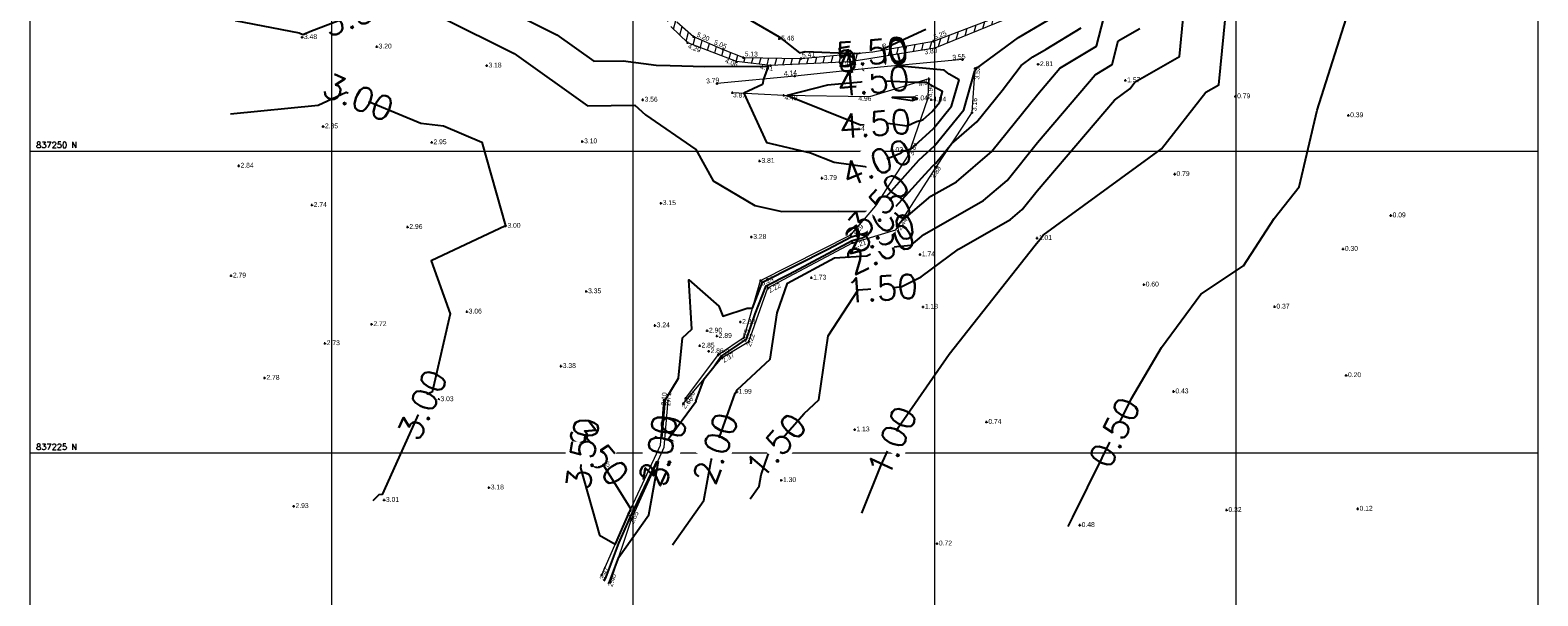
# Model space of a CAD drawing. Header units: metres. Extents: x 560229 to 560896, y 835884 to 837467.
# Tile 4 of 7: x 560700 to 560825, y 837213 to 837260. Entities that reach past the tile are written whole.
import ezdxf
from ezdxf.lldxf.tags import DXFTag

# ---------------------------------------------------------------- set-up
doc = ezdxf.new("R2010")
doc.units = ezdxf.units.M
doc.header["$PDMODE"] = 2
doc.header["$PDSIZE"] = 0.1
doc.layers.add('Bank Bottom', color=7, linetype='Continuous', lineweight=9, true_color=0xffa500)
doc.layers.add('Bank Top', color=7, linetype='Continuous', lineweight=9, true_color=0xc7c074)
for name, color, linetype, lineweight in [('Contour_Line', 8, 'Continuous', 9), ('Contour_Text', 8, 'Continuous', 9), ('Elev Surface', 5, 'Continuous', 9), ('Grid', 8, 'Continuous', 9), ('Topo_Point', 7, 'Continuous', 9), ('Wall', 7, 'Continuous', 9), ('Wall_Hatch', 6, 'Continuous', 9)]:
    doc.layers.add(name, color=color, linetype=linetype, lineweight=lineweight)
doc.styles.add('0.3mm', font='micross.ttf', dxfattribs={"height": 0.5})
doc.styles.get("Standard").update_dxf_attribs({"font": 'simplex.shx'})
tags = doc.linetypes.add('Dashed 3-1', pattern=[2, 1.5, -0.5]).pattern_tags.tags
tags[6:7] = [DXFTag(74, 4), DXFTag(75, 0), DXFTag(340, '0'), DXFTag(46, 1.0), DXFTag(50, 0.0), DXFTag(44, 0.0), DXFTag(45, 0.0)]
tags[4:5] = [DXFTag(74, 4), DXFTag(75, 0), DXFTag(340, '0'), DXFTag(46, 1.0), DXFTag(50, 0.0), DXFTag(44, 0.0), DXFTag(45, 0.0)]

msp = doc.modelspace()

# ---------------------------------------------------------------- hatches: boundary and pattern name
at = {"layer": 'Wall_Hatch'}
h = msp.add_hatch(dxfattribs=at)
h.set_pattern_fill('ANSI31', color=256, scale=0.2, angle=30)
h.paths.add_polyline_path([(560742.61, 837284.26), (560742.03, 837284.11), (560741.79, 837284.75), (560741.84, 837284.81), (560739.17, 837292.48), (560736.38, 837300.35), (560733.73, 837308.18), (560732.98, 837312.29), (560732.74, 837316.36), (560732.99, 837319.79), (560733.77, 837321.23), (560735.72, 837323.02), (560738.69, 837325.84), (560743.56, 837330.79), (560747.26, 837334.01), (560749.62, 837335.42), (560750.77, 837336.61), (560750.53, 837337.15), (560753.34, 837339.06), (560758.79, 837340.62), (560763.46, 837340.9), (560769.97, 837340.23), (560773.39, 837339.25), (560776.99, 837337.55), (560781.78, 837333.93), (560786.98, 837328.23), (560789.58, 837324.35), (560792.19, 837319.41), (560794.62, 837313.16), (560796.16, 837307.14), (560796.11, 837303.13), (560795.33, 837292.84), (560794.26, 837279.32), (560792.7, 837271.55), (560790.91, 837267.44), (560787.29, 837263.48), (560786.73, 837263.44), (560780.85, 837260.89), (560775.01, 837258.53), (560767.96, 837257.38), (560761.39, 837257.07), (560758.57, 837257.41), (560754.53, 837258.97), (560753.13, 837260.31), (560752.03, 837262.01), (560749.18, 837266.71), (560746.28, 837273.01), (560744.4, 837277.56), (560742.39, 837282.8), (560743.14, 837283), (560745.37, 837276.56), (560748.97, 837268.18), (560753.03, 837261.53), (560753.62, 837260.7), (560755.01, 837259.47), (560757.47, 837258.42), (560759.14, 837257.74), (560763.91, 837257.66), (560769.86, 837258.21), (560774.89, 837259.1), (560782.03, 837261.81), (560788.45, 837265.65), (560790.15, 837267.69), (560791.96, 837271.73), (560793.3, 837278.13), (560794.03, 837284.91), (560794.09, 837289.89), (560794.51, 837295.26), (560795.3, 837300.27), (560795.39, 837307), (560793.7, 837314.37), (560790.62, 837321.29), (560788.84, 837324.44), (560784.02, 837330.66), (560780.74, 837333.81), (560776.73, 837336.89), (560774.69, 837337.91), (560770.42, 837339.35), (560766.92, 837339.74), (560763.53, 837340.05), (560760.13, 837339.78), (560758, 837339.55), (560754.08, 837338.53), (560751.54, 837336.72), (560748.1, 837333.58), (560743.82, 837329.6), (560738.7, 837325.01), (560734.18, 837320.83), (560733.72, 837320.04), (560733.42, 837318.41), (560733.51, 837314.99), (560733.48, 837312.38), (560734.16, 837308.5), (560737.35, 837299.11), (560740.47, 837290.22), (560742.16, 837285.5)])

# ---------------------------------------------------------------- linework, layer by layer
at = {"layer": 'Contour_Line', "linetype": 'Continuous', "lineweight": -3}
for points in [[(560768.95, 837220.01), (560770.53, 837223.93), (560772, 837227.14), (560776.18, 837233.18), (560783.33, 837242.21), (560783.7, 837242.68), (560784, 837243.02), (560793.79, 837250.17), (560797.47, 837254.87), (560798.55, 837255.49), (560799.49, 837265.08)], [(560759.7, 837221.2), (560760.44, 837222.25), (560760.61, 837223.19), (560761.2, 837224.85), (560764.16, 837228.27), (560765.38, 837229.4), (560766.15, 837234.68), (560768.64, 837238.49), (560772.21, 837238.74), (560773.88, 837239.57), (560776.97, 837241.87), (560781.29, 837244.32), (560782.25, 837245.15), (560782.25, 837245.15), (560783.5, 837246.7), (560789.89, 837254.22), (560791.17, 837255.15), (560791.62, 837255.73), (560795.28, 837257.82), (560795.87, 837263.86)], [(560762.33, 837244.98), (560767.03, 837245.03), (560769.7, 837244.98), (560769.7, 837244.97), (560770.2, 837245.36), (560770.2, 837245.37), (560770.2, 837245.37), (560770.49, 837245.69), (560773.68, 837249.24), (560773.68, 837249.24), (560774.99, 837250.42), (560777.41, 837253.4), (560778.33, 837256.63), (560778.33, 837256.62), (560778.33, 837256.63), (560778.5, 837256.85), (560781.94, 837259.41), (560785.7, 837261.61), (560786.45, 837262.83), (560786.74, 837263.44), (560786.74, 837263.44)], [(560786.05, 837218.89), (560786.44, 837219.67), (560791.3, 837229.51), (560793.79, 837233.73), (560797.05, 837238.14), (560800.61, 837240.5), (560803.15, 837244.41), (560805.21, 837247.04), (560806.71, 837253.38), (560809.65, 837262.7)], [(560716.99, 837260.82), (560722.31, 837259.78), (560722.61, 837259.65), (560723.32, 837259.94), (560729.44, 837262.27), (560732.62, 837261.81), (560738.57, 837258.85), (560740.12, 837258.07), (560746.21, 837253.75), (560750.14, 837253.79), (560751.01, 837252.99), (560755.18, 837250.12), (560756.64, 837247.53), (560760.08, 837245.49), (560762.33, 837244.98), (560762.33, 837244.98)], [(560739.7, 837261.62), (560743.66, 837259.62), (560746.74, 837257.44), (560749.17, 837257.47), (560751.89, 837257.1), (560753.05, 837257.09), (560755.94, 837257.01), (560755.94, 837257.01), (560758.23, 837257.02), (560758.23, 837257.02), (560761.19, 837257), (560760.79, 837255.96), (560760.73, 837255.5), (560759.16, 837254.78), (560759.16, 837254.78), (560761.05, 837250.71), (560764.69, 837249.84), (560766.67, 837249.08), (560769.41, 837248.7), (560772.22, 837249.86), (560772.38, 837249.99), (560772.38, 837249.99), (560773, 837250.17), (560773, 837250.17), (560773.04, 837250.19), (560774.89, 837251.85), (560776.4, 837253.72), (560777.03, 837255.9), (560777.03, 837255.9)], [(560747.96, 837214.16), (560748.05, 837214.37), (560748.05, 837214.37), (560748.81, 837216.37), (560748.8, 837216.33), (560748.81, 837216.35), (560751.29, 837219.87), (560752.13, 837224.49), (560752.09, 837224.4), (560752.54, 837225.41), (560752.55, 837225.46), (560752.55, 837225.46), (560752.61, 837225.98), (560752.61, 837225.93), (560752.82, 837226.02), (560755.21, 837229.29), (560755.19, 837229.29), (560755.88, 837231.12), (560756.69, 837232.13), (560757.27, 837232.98), (560758.01, 837233.48), (560759.38, 837234.41), (560759.38, 837234.41), (560760.12, 837236.5), (560761.01, 837238.84), (560761.01, 837238.84), (560761.01, 837238.84), (560762.94, 837239.81), (560768.14, 837242.58), (560768.14, 837242.58), (560771.51, 837243.46), (560771.68, 837243.59), (560771.68, 837243.59), (560771.68, 837243.59), (560772.23, 837244.19), (560774.67, 837246.25), (560776.81, 837247.46), (560779.75, 837249.99), (560779.74, 837249.99), (560783.55, 837254.7), (560785.38, 837256.85), (560788.42, 837258.67), (560789.2, 837261.77)], [(560757.44, 837262.16), (560762.11, 837259.45), (560763.79, 837258.12), (560764.26, 837258.25), (560768.37, 837258.07), (560768.34, 837258.07), (560768.38, 837258.07), (560769.81, 837258.19), (560769.81, 837258.19), (560769.95, 837258.21), (560769.95, 837258.21), (560770.42, 837258.31), (560774.26, 837260.09)], [(560747.6, 837214.36), (560747.72, 837214.64), (560747.72, 837214.64), (560748.82, 837217.53), (560749.77, 837219.7), (560749.77, 837219.7), (560751.83, 837223.97), (560752.16, 837224.69), (560752.29, 837225.61), (560752.29, 837225.61), (560752.4, 837226.47), (560752.64, 837229.36), (560752.64, 837229.36), (560752.64, 837229.36), (560753.74, 837231.18), (560754.08, 837234.52), (560754.85, 837235.24), (560754.6, 837239.34), (560757.09, 837237.16), (560757.43, 837236.33), (560759.44, 837236.98), (560759.89, 837236.99), (560759.9, 837236.99), (560760.71, 837239.13), (560760.71, 837239.13), (560760.71, 837239.13), (560766.14, 837241.86), (560768.07, 837242.88), (560768.07, 837242.88), (560769.32, 837243.21), (560770.94, 837244.48), (560770.94, 837244.48), (560770.94, 837244.48), (560774.21, 837248.07), (560774.83, 837248.76), (560774.84, 837248.76), (560775.09, 837248.99), (560776.38, 837250.58), (560776.4, 837250.6), (560778.49, 837252.41), (560778.49, 837252.41), (560780.59, 837255.01), (560782.17, 837257.09), (560783.12, 837257.79), (560784.23, 837258.44), (560787.14, 837260.19)], [(560753.26, 837217.38), (560755.86, 837221.06), (560756.47, 837224.36), (560758.46, 837229.95), (560758.52, 837230.03), (560758.52, 837230.03), (560758.55, 837230.12), (560758.56, 837230.12), (560758.63, 837230.23), (560761.36, 837232.75), (560761.92, 837236.59), (560761.94, 837236.61), (560762.8, 837239.05), (560766.69, 837241.14), (560769.37, 837241.33), (560770.67, 837241.97), (560773.03, 837242.19), (560774.08, 837243.08), (560779.05, 837245.89), (560781, 837247.57), (560781, 837247.57), (560783.53, 837250.7), (560788.29, 837256.31), (560789.7, 837257.16), (560790.2, 837259.12), (560792, 837260.15)], [(560777.03, 837255.9), (560776.19, 837256.36), (560775.78, 837256.7), (560771.88, 837257.06), (560772.12, 837257.5), (560772.1, 837257.5), (560771.97, 837258.03)], [(560716.6, 837253.09), (560723.88, 837253.79), (560726.2, 837254.87), (560732.38, 837252.3), (560734.28, 837252.09), (560737.46, 837250.74), (560739.42, 837243.79), (560733.26, 837240.89), (560734.82, 837236.5), (560733.33, 837230.03), (560732.93, 837229.89), (560729.18, 837221.56), (560728.92, 837221.53), (560728.41, 837221.03)]]:
    msp.add_lwpolyline(points, dxfattribs=at)
for points in [[(560772.72, 837252.08), (560773.48, 837252.43), (560773.8, 837252.52), (560773.8, 837252.51), (560774.04, 837252.61), (560774.78, 837253.28), (560775.4, 837254.03), (560775.65, 837254.92), (560774.57, 837255.51), (560774.57, 837255.51), (560774.5, 837255.6), (560774.5, 837255.6), (560774.26, 837255.67), (560773.43, 837255.66), (560770.08, 837255.81), (560766.11, 837255.46), (560762.77, 837254.61), (560762.79, 837254.61), (560768.85, 837252.17), (560770.91, 837252.33), (560772.72, 837252.08)], [(560773.15, 837254.18), (560773.55, 837254.36), (560773.27, 837254.45), (560771.46, 837254.42), (560773.15, 837254.18)], [(560745.64, 837223.76), (560747.19, 837218.17), (560748.51, 837217.43), (560748.55, 837217.52), (560749.63, 837219.98), (560749.63, 837219.98), (560749.77, 837220.27), (560749.79, 837220.36), (560747.4, 837224.19), (560747.46, 837224.61), (560745.99, 837226.42), (560745.64, 837223.76)]]:
    msp.add_lwpolyline(points, close=True, dxfattribs=at)
at = {"layer": 'Grid'}
for p, q in [((560725, 837200), (560725, 837375)), ((560750, 837200), (560750, 837375)), ((560775, 837200), (560775, 837375)), ((560800, 837200), (560800, 837375)), ((560700, 837250), (560825, 837250)), ((560700, 837225), (560825, 837225))]:
    msp.add_line(p, q, dxfattribs=at)
at = {"layer": 'Grid', "flags": 128}
msp.add_lwpolyline([(560825, 837375), (560825, 837200), (560700, 837200), (560700, 837375)], close=True, dxfattribs=at)
at = {"layer": 'Topo_Point'}
for p in [(560722.55, 837259.42), (560754.53, 837258.97), (560755.01, 837259.47), (560762.11, 837259.3), (560774.89, 837259.1), (560728.74, 837258.64), (560757.47, 837258.42), (560758.57, 837257.41), (560759.14, 837257.74), (560763.91, 837257.66), (560769.86, 837258.21), (560775.01, 837258.53), (560777.31, 837257.57), (560737.85, 837257.07), (560761.39, 837257.07), (560763.39, 837256.21), (560767.96, 837257.38), (560770.51, 837256.94), (560778.35, 837256.84), (560783.57, 837257.18), (560756.95, 837255.59), (560774.52, 837255.99), (560790.8, 837255.85), (560750.79, 837254.24), (560758.23, 837254.83), (560762.49, 837254.61), (560769.58, 837254.49), (560773.19, 837254.35), (560774.45, 837254.4), (560774.71, 837254.25), (560799.92, 837254.52), (560778.09, 837253.19), (560809.29, 837252.95), (560724.29, 837252.03), (560768.73, 837251.82), (560733.29, 837250.71), (560745.78, 837250.79), (560772.31, 837250.06), (560717.29, 837248.77), (560760.48, 837249.17), (560772.8, 837249.6), (560765.65, 837247.75), (560775.12, 837248.65), (560794.89, 837248.08), (560723.36, 837245.52), (560752.3, 837245.67), (560770.12, 837245.46), (560731.29, 837243.7), (560739.42, 837243.79), (560812.81, 837244.66), (560759.8, 837242.88), (560768.03, 837243.06), (560768.18, 837242.4), (560771.77, 837243.48), (560783.48, 837242.78), (560773.78, 837241.43), (560808.85, 837241.88), (560716.66, 837239.67), (560760.56, 837239.27), (560761.17, 837238.68), (560764.77, 837239.5), (560792.34, 837238.93), (560746.11, 837238.37), (560736.21, 837236.69), (560774.03, 837237.09), (560803.18, 837237.1), (560728.31, 837235.65), (560751.8, 837235.55), (560756.13, 837235.11), (560758.88, 837235.84), (560724.44, 837234.07), (560755.51, 837233.87), (560756.94, 837234.67), (560759.19, 837234.58), (560759.59, 837234.22), (560756.26, 837233.41), (560757.07, 837233.15), (560757.37, 837232.89), (560719.44, 837231.2), (560744.01, 837232.18), (560809.11, 837231.42), (560758.59, 837230.04), (560794.8, 837230.08), (560733.87, 837229.43), (560752.55, 837229.36), (560752.91, 837229.33), (560754.15, 837229.06), (560754.35, 837229.52), (560779.29, 837227.55), (560768.36, 837226.93), (560752.25, 837225.63), (560752.57, 837225.46), (560746.82, 837224.01), (560752.12, 837224.62), (560762.27, 837222.73), (560738.04, 837222.12), (560721.85, 837220.58), (560729.35, 837221.09), (560749.63, 837220), (560799.2, 837220.26), (560810.07, 837220.36), (560749.87, 837219.5), (560787.03, 837219.01), (560775.19, 837217.48), (560747.4, 837214.89), (560748.12, 837214.32)]:
    msp.add_point(p, dxfattribs=at)

# ---------------------------------------------------------------- texts
at = {"layer": 'Elev Surface', "style": '0.3mm'}
for s, p in [('3.48', (560722.7, 837259.27)), ('3.20', (560728.89, 837258.49)), ('5.46', (560762.26, 837259.15)), ('3.18', (560738, 837256.92)), ('2.81', (560783.72, 837257.03)), ('1.57', (560790.95, 837255.7)), ('3.56', (560750.94, 837254.09)), ('5.04', (560773.34, 837254.2)), ('4.84', (560774.86, 837254.1)), ('0.79', (560800.07, 837254.37)), ('0.39', (560809.44, 837252.8)), ('2.85', (560724.44, 837251.88)), ('4.43', (560768.88, 837251.67)), ('2.95', (560733.44, 837250.56)), ('3.10', (560745.93, 837250.64)), ('4.02', (560771.28, 837249.92)), ('2.84', (560717.44, 837248.62)), ('3.81', (560760.63, 837249.02)), ('3.79', (560765.8, 837247.6)), ('0.79', (560795.04, 837247.93)), ('2.74', (560723.51, 837245.37)), ('3.15', (560752.45, 837245.52)), ('2.96', (560731.44, 837243.55)), ('3.00', (560739.57, 837243.64)), ('0.09', (560812.96, 837244.51)), ('3.28', (560759.95, 837242.73)), ('1.01', (560783.63, 837242.63)), ('1.74', (560773.93, 837241.28)), ('0.30', (560809, 837241.73)), ('2.79', (560716.81, 837239.52)), ('1.73', (560764.92, 837239.35)), ('0.60', (560792.49, 837238.78)), ('3.35', (560746.26, 837238.22)), ('3.06', (560736.36, 837236.54)), ('1.18', (560774.18, 837236.94)), ('0.37', (560803.33, 837236.95)), ('2.72', (560728.46, 837235.5)), ('3.24', (560751.95, 837235.4)), ('2.90', (560756.28, 837234.96)), ('2.88', (560759.03, 837235.69)), ('2.73', (560724.59, 837233.92)), ('2.85', (560755.66, 837233.72)), ('2.89', (560757.09, 837234.52)), ('2.86', (560756.41, 837233.26)), ('2.78', (560719.59, 837231.05)), ('3.38', (560744.16, 837232.03)), ('0.20', (560809.26, 837231.27)), ('1.99', (560758.74, 837229.89)), ('0.43', (560794.95, 837229.93)), ('3.03', (560734.02, 837229.28)), ('0.74', (560779.44, 837227.4)), ('1.13', (560768.51, 837226.78)), ('3.55', (560746.97, 837223.86)), ('3.05', (560752.27, 837224.47)), ('1.30', (560762.42, 837222.58)), ('3.01', (560729.5, 837220.94)), ('3.18', (560738.19, 837221.97)), ('2.93', (560722, 837220.43)), ('0.32', (560799.35, 837220.11)), ('0.12', (560810.22, 837220.21)), ('0.48', (560787.18, 837218.86)), ('0.72', (560775.34, 837217.33))]:
    msp.add_text(s, height=0.4, dxfattribs=at).set_placement(p)
for s, rotation, p in [('4.29', 338.7709, (560754.49, 837258.53)), ('5.20', -23.035, (560755.22, 837259.5)), ('5.05', -22.263, (560756.65, 837258.85)), ('5.53', 10.0525, (560769.95, 837258.34)), ('5.25', 20.7511, (560775, 837259.23)), ('4.06', 338.7709, (560757.57, 837257.33)), ('5.13', -0.9371, (560759.24, 837257.84)), ('5.41', 5.25, (560764.01, 837257.73)), ('3.80', 9.2474, (560774.17, 837257.99)), ('3.55', 5.3222, (560776.48, 837257.55)), ('4.01', 353.1626, (560760.49, 837256.78)), ('4.14', 5.516, (560762.51, 837256.21)), ('4.27', 2.6975, (560767.08, 837256.94)), ('4.11', 5.7885, (560769.65, 837256.89)), ('3.52', 85.9429, (560778.69, 837255.91)), ('3.79', 5.516, (560756.07, 837255.59)), ('4.37', 16.8998, (560773.71, 837255.32)), ('4.90', 87.3508, (560774.8, 837254.46)), ('3.87', 357.0602, (560758.26, 837254.46)), ('4.48', 357.0602, (560762.53, 837254.24)), ('4.96', 358.9963, (560768.66, 837254.16)), ('3.16', 85.9429, (560778.45, 837253.29)), ('3.88', 71.0906, (560773.22, 837249.59)), ('2.88', 56.7906, (560774.96, 837247.67)), ('3.55', 57.0889, (560770.5, 837245.31)), ('3.29', 48.8951, (560768.41, 837242.91)), ('2.44', 57.0542, (560772.18, 837243.39)), ('2.21', 16.7594, (560768.33, 837241.95)), ('3.24', 26.9108, (560760.71, 837238.82)), ('2.22', 27.9835, (560761.32, 837238.23)), ('2.75', 73.6702, (560759.34, 837234.13)), ('2.22', 70.4875, (560759.74, 837233.77)), ('2.77', 34.0465, (560757.22, 837232.7)), ('2.37', 30.8443, (560757.52, 837232.44)), ('2.96', 53.2081, (560754.5, 837229.07)), ('3.10', 85.4861, (560752.7, 837228.91)), ('2.71', 84.9517, (560753.06, 837228.88)), ('2.66', 49.9361, (560754.3, 837228.61)), ('3.08', 85.4861, (560752.4, 837225.18)), ('2.47', 84.9517, (560752.72, 837225.01)), ('3.53', 65.0061, (560749.78, 837219.55)), ('2.65', 65.6509, (560750.02, 837219.05)), ('3.47', 66.4688, (560747.55, 837214.44)), ('2.40', 71.2709, (560748.27, 837213.87))]:
    msp.add_text(s, height=0.4, rotation=rotation, dxfattribs=at).set_placement(p)
at = {"layer": 'Grid'}
for s, p in [('837250 N', (560700.5, 837250.25)), ('837225 N', (560700.5, 837225.25))]:
    msp.add_text(s, height=0.5, dxfattribs=at).set_placement(p)

# ---------------------------------------------------------------- next in the draw order: texts
at = {"layer": 'Contour_Text', "linetype": 'Continuous', "lineweight": -3, "char_height": 2, "width": 1, "attachment_point": 5, "bg_fill": 3, "box_fill_scale": 1.2, "bg_fill_color": 256, "bg_fill_true_color": 13158600, "bg_fill_transparency": 0}
for s, insert, rotation in [('3.50', (560727.17, 837261.4), 20.8473), ('3.00', (560727.21, 837254.44), 337.432), ('4.50', (560769.9, 837255.8), 5.1026), ('1.50', (560770.61, 837238.63), 4.0164), ('3.00', (560732.53, 837229), 65.7823), ('0.50', (560789.91, 837226.7), 63.723), ('3.50', (560747.15, 837224.99), 309.0581), ('2.50', (560752.45, 837225.2), 65.8437), ('2.00', (560756.83, 837225.38), 70.3564), ('1.50', (560761.83, 837225.58), 49.2099), ('1.00', (560771.46, 837225.96), 65.2325)]:
    msp.add_mtext(s, dxfattribs=dict(at, insert=insert, rotation=rotation))

# ---------------------------------------------------------------- next in the draw order: texts
for s, insert, rotation in [('4.50', (560769.82, 837257.81), 10.6348), ('2.00', (560770.48, 837241.88), 26.3105), ('3.50', (560745.8, 837224.94), 82.3226), ('3.00', (560752.23, 837225.2), 81.5881)]:
    msp.add_mtext(s, dxfattribs=dict(at, insert=insert, rotation=rotation))

# ---------------------------------------------------------------- next in the draw order: linework, layer by layer
at = {"layer": 'Bank Bottom', "linetype": 'Dashed 3-1', "ltscale": 4}
msp.add_lwpolyline([(560748.12, 837214.32), (560749.87, 837219.5), (560752.57, 837225.46), (560752.91, 837229.33)], dxfattribs=at)
at = {"layer": 'Bank Top'}
msp.add_lwpolyline([(560747.4, 837214.89), (560749.63, 837220), (560752.25, 837225.63), (560752.55, 837229.36)], dxfattribs=at)

# ---------------------------------------------------------------- next in the draw order: texts
at = {"layer": 'Contour_Text', "linetype": 'Continuous', "lineweight": -3, "char_height": 2, "width": 1, "attachment_point": 5, "bg_fill": 3, "box_fill_scale": 1.2, "bg_fill_color": 256, "bg_fill_true_color": 13158600, "bg_fill_transparency": 0}
for s, insert, rotation in [('5.00', (560769.81, 837258), 10.6348), ('2.50', (560770.42, 837243.17), 14.5773)]:
    msp.add_mtext(s, dxfattribs=dict(at, insert=insert, rotation=rotation))

# ---------------------------------------------------------------- next in the draw order: texts
for s, insert, rotation in [('5.50', (560769.8, 837258.19), 4.6145), ('3.00', (560770.39, 837244.05), 38.1109)]:
    msp.add_mtext(s, dxfattribs=dict(at, insert=insert, rotation=rotation))

# ---------------------------------------------------------------- next in the draw order: linework, layer by layer
at = {"layer": 'Bank Bottom', "linetype": 'Dashed 3-1', "ltscale": 4}
msp.add_lwpolyline([(560777.31, 837257.57), (560770.51, 837256.94), (560763.39, 837256.21), (560756.95, 837255.59)], dxfattribs=at)
at = {"layer": 'Wall', "linetype": 'Continuous'}
for points in [[(560753.62, 837260.7), (560755.01, 837259.47), (560757.47, 837258.42), (560759.14, 837257.74), (560763.91, 837257.66), (560769.86, 837258.21), (560774.89, 837259.1), (560782.03, 837261.81)], [(560780.85, 837260.89), (560775.01, 837258.53), (560767.96, 837257.38), (560761.39, 837257.07), (560758.57, 837257.41), (560754.53, 837258.97), (560753.13, 837260.31)]]:
    msp.add_lwpolyline(points, dxfattribs=at)

# ---------------------------------------------------------------- next in the draw order: texts
at = {"layer": 'Contour_Text', "linetype": 'Continuous', "lineweight": -3, "insert": (560770.33, 837245.51), "char_height": 2, "width": 1, "attachment_point": 5, "rotation": 47.6668, "bg_fill": 3, "box_fill_scale": 1.2, "bg_fill_color": 256, "bg_fill_true_color": 13158600, "bg_fill_transparency": 0}
msp.add_mtext('3.50', dxfattribs=at)

# ---------------------------------------------------------------- next in the draw order: texts
at = {"layer": 'Contour_Text', "linetype": 'Continuous', "lineweight": -3, "insert": (560770.18, 837249.02), "char_height": 2, "width": 1, "attachment_point": 5, "rotation": 22.3949, "bg_fill": 3, "box_fill_scale": 1.2, "bg_fill_color": 256, "bg_fill_true_color": 13158600, "bg_fill_transparency": 0}
msp.add_mtext('4.00', dxfattribs=at)

# ---------------------------------------------------------------- next in the draw order: texts
at = {"layer": 'Contour_Text', "linetype": 'Continuous', "lineweight": -3, "insert": (560770.05, 837252.26), "char_height": 2, "width": 1, "attachment_point": 5, "rotation": 4.2593, "bg_fill": 3, "box_fill_scale": 1.2, "bg_fill_color": 256, "bg_fill_true_color": 13158600, "bg_fill_transparency": 0}
msp.add_mtext('4.50', dxfattribs=at)

# ---------------------------------------------------------------- next in the draw order: linework, layer by layer
at = {"layer": 'Bank Bottom', "linetype": 'Dashed 3-1', "ltscale": 4}
msp.add_lwpolyline([(560754.15, 837229.06), (560757.37, 837232.89), (560759.59, 837234.22), (560761.17, 837238.68), (560768.18, 837242.4), (560771.77, 837243.48), (560775.12, 837248.65), (560778.09, 837253.19), (560778.35, 837256.84)], dxfattribs=at)
at = {"layer": 'Bank Top'}
msp.add_lwpolyline([(560754.35, 837229.52), (560757.07, 837233.15), (560759.19, 837234.58), (560760.56, 837239.27), (560768.03, 837243.06), (560770.12, 837245.46), (560772.8, 837249.6), (560774.45, 837254.4), (560774.52, 837255.99), (560769.58, 837254.49), (560762.49, 837254.61), (560758.23, 837254.83)], dxfattribs=at)

doc.saveas('drawing.dxf')
